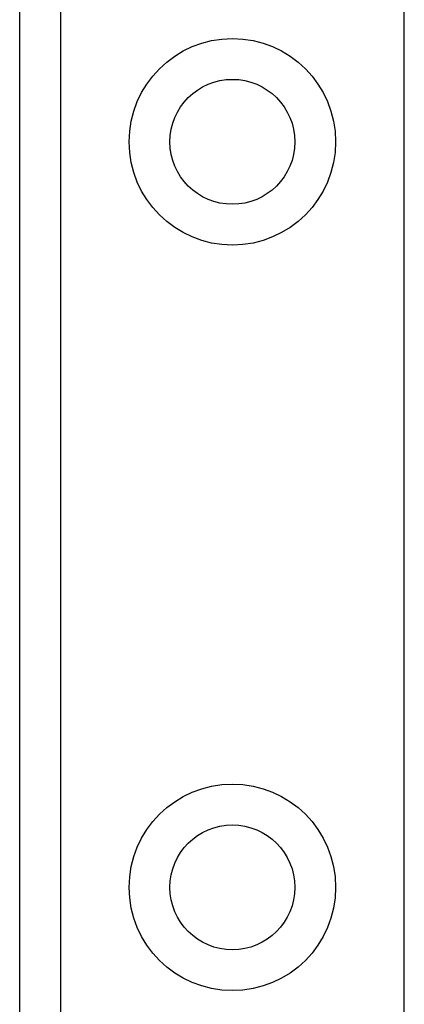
# Model space of a CAD drawing. Header units: inches. Extents: x 0 to 120, y -11 to 78.
# Tile 42 of 90: x 9.051 to 9.795, y 57.751 to 59.655. Entities that reach past the tile are written whole.
import ezdxf

# ---------------------------------------------------------------- set-up
doc = ezdxf.new("R2010")
doc.units = ezdxf.units.IN
doc.header["$LTSCALE"] = 7.213522
doc.header["$MEASUREMENT"] = 0
doc.layers.add('Visible Edges(ANSI)', color=7, linetype='Continuous', lineweight=25)
doc.layers.add('Visible Tangent Edges(ANSI)', color=7, linetype='Continuous', lineweight=25)

msp = doc.modelspace()

# ---------------------------------------------------------------- linework, layer by layer
at = {"layer": 'Visible Edges(ANSI)'}
msp.add_line((9.0513, 21.4045), (9.0513, 61.3978), dxfattribs=at)
for centre in [(9.4628, 59.4189), (9.4628, 57.9775)]:
    msp.add_circle(centre, 0.1208, dxfattribs=at)
at = {"layer": 'Visible Tangent Edges(ANSI)'}
for p, q in [((9.1301, 61.3978), (9.1301, 21.4045)), ((9.7954, 21.4045), (9.7954, 61.3978))]:
    msp.add_line(p, q, dxfattribs=at)
for centre in [(9.4628, 59.4189), (9.4628, 57.9775)]:
    msp.add_circle(centre, 0.1997, dxfattribs=at)

doc.saveas('drawing.dxf')
